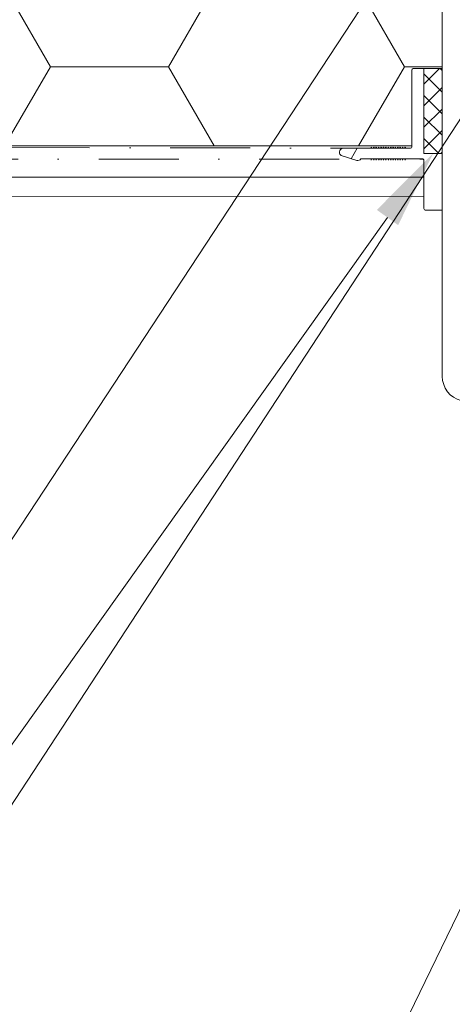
# Model space of a CAD drawing. Header units: millimetres. Extents: x -206567 to 17111, y -22400 to 134443.
# Tile 4 of 22: x -204775 to -204706, y 59936 to 60092. Entities that reach past the tile are written whole.
import ezdxf
from ezdxf.xclip import XClip

# ---------------------------------------------------------------- set-up
doc = ezdxf.new("R2010")
doc.units = ezdxf.units.MM
doc.header["$MEASUREMENT"] = 0
doc.header["$XCLIPFRAME"] = 0
doc.linetypes.add('VÝZTUŽNÁ_SÍŤ', pattern=[25.4, 12.7, -6.35, 0, -6.35])
for name, color, linetype in [('POHLED ZÁPADNÍ_1_DEK_ETICS', 7, 'Continuous'), ('POHLED ZÁPADNÍ_1_DEK_KÓTY', 7, 'Continuous'), ('POHLED ZÁPADNÍ_1_DEK_SLABA', 7, 'Continuous'), ('POHLED ZÁPADNÍ_1_DEK_Výztužná síť', 7, 'Continuous'), ('POHLED ZÁPADNÍ_1_DEK_WinDEK', 7, 'Continuous'), ('POHLED ZÁPADNÍ_1_DEK_ŠRAFY', 7, 'Continuous')]:
    doc.layers.add(name, color=color, linetype=linetype)
doc.linetypes.add('FENCELINE1', pattern='A,0,[1,Detail č.3 ŘEZ OKNEM - NADPRAŽÍ1.Shx,S=0.31246,R=0,X=0,Y=0],-39.37,0', length=39.37)
pattern_1 = [(0, (-356701.612, 36344.685), (28.125, 16.2379762), [18.75, -37.5]), (120, (-356701.612, 36344.685), (-28.125, 16.2379764), [18.75, -37.5]), (60, (-356701.612, 36344.685), (6e-08, 32.4759526), [0, -37.5, 18.75, 0, 0, 0])]

# ---------------------------------------------------------------- blocks, each defined once
blk = doc.blocks.new('Kresba_1_1', base_point=(-208410.27, 58942.63))
at = {"layer": 'POHLED ZÁPADNÍ_1_DEK_KÓTY', "linetype": 'Continuous', "lineweight": 18}
blk.add_hatch(color=6, dxfattribs=at).paths.add_polyline_path([(-204718.47, 60061.88), (-204715.08, 60059.46), (-204709.52, 60070.85)])
at = {"layer": 'POHLED ZÁPADNÍ_1_DEK_ŠRAFY', "linetype": 'Continuous', "lineweight": 18}
h = blk.add_hatch(dxfattribs=at)
h.set_pattern_fill('EPS_0001', color=3, style=0, pattern_type=2)
h.set_pattern_definition(pattern_1)
h.paths.add_polyline_path([(-204878.07, 60072.03), (-204765.16, 60072.04), (-204712.91, 60072.05), (-204712.91, 60084.12, -0.414214), (-204712.71, 60084.32), (-204708.06, 60084.32), (-204708.06, 60100.8, -0.348258), (-204707.68, 60101.29), (-204709.96, 60101.28), (-204718.07, 60101.28), (-204718.07, 60257.1), (-204878.07, 60257.1)])
h = blk.add_hatch(dxfattribs=at)
h.set_pattern_fill('EPS_0001', color=3, style=0, pattern_type=2)
h.set_pattern_definition(pattern_1)
h.paths.add_polyline_path([(-204724.4, 60071, 0.243971), (-204724.15, 60070.52), (-204721.66, 60069.74, 0.343903), (-204720.99, 60069.99), (-204711.27, 60069.99, -0.414214), (-204710.97, 60069.69), (-204710.97, 60062.12, 0.414214), (-204710.67, 60061.82), (-204708.06, 60061.82), (-204708.06, 60070.85), (-204710.97, 60070.85), (-204710.97, 60084.32), (-204712.71, 60084.32, 0.414214), (-204712.91, 60084.12), (-204712.91, 60071.87, -0.414214), (-204713.11, 60071.67), (-204723.82, 60071.67, 0.413986), (-204724.4, 60071.08)])
h = blk.add_hatch(dxfattribs=at)
h.set_pattern_fill('ANSI37_0001', color=3, style=0, pattern_type=2)
h.set_pattern_definition([(225, (90150.5476, 14085.9774), (-1.712524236, 1.712524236), []), (135, (90150.5476, 14085.9774), (1.712524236, 1.712524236), [])])
h.paths.add_polyline_path([(-204710.97, 60084.32), (-204710.97, 60070.85), (-204708.07, 60070.85), (-204708.08, 60084.32)])
at = {"layer": 'POHLED ZÁPADNÍ_1_DEK_ETICS', "color": 9, "linetype": 'FENCELINE1', "lineweight": 18}
blk.add_line((-204710.97, 60067.06), (-204877.78, 60067.06), dxfattribs=at)
at = {"layer": 'POHLED ZÁPADNÍ_1_DEK_KÓTY', "color": 6, "linetype": 'Continuous', "lineweight": 18}
for p, q in [((-204683.53, 60109.48), (-204858.27, 59842.34)), ((-204715.62, 60102.09), (-204854.49, 59890.94)), ((-204716.77, 60060.67), (-204854.48, 59867.56)), ((-204680.99, 60000.75), (-204771.79, 59813.53))]:
    blk.add_line(p, q, dxfattribs=at)
at = {"layer": 'POHLED ZÁPADNÍ_1_DEK_SLABA', "color": 153, "linetype": 'Continuous', "lineweight": 18}
for p, q in [((-204712.91, 60084.12), (-204712.91, 60071.87)), ((-204712.71, 60084.32), (-204710.97, 60084.32)), ((-204710.98, 60084.32), (-204708.06, 60084.32)), ((-204710.97, 60084.32), (-204710.97, 60070.85)), ((-204878.07, 60072.03), (-204712.91, 60072.04)), ((-204765.16, 60072.04), (-204712.91, 60072.05)), ((-204724.4, 60071), (-204724.4, 60071.08)), ((-204713.11, 60071.67), (-204723.82, 60071.67)), ((-204719.43, 60071.67), (-204719.34, 60071.86)), ((-204719.24, 60071.67), (-204719.34, 60071.86)), ((-204719.05, 60071.67), (-204718.95, 60071.86)), ((-204718.85, 60071.67), (-204718.95, 60071.86)), ((-204718.66, 60071.67), (-204718.56, 60071.86)), ((-204718.46, 60071.67), (-204718.56, 60071.86)), ((-204718.27, 60071.67), (-204718.17, 60071.86)), ((-204718.08, 60071.67), (-204718.17, 60071.86)), ((-204717.88, 60071.67), (-204717.79, 60071.86)), ((-204717.69, 60071.67), (-204717.79, 60071.86)), ((-204717.51, 60071.67), (-204717.41, 60071.86)), ((-204717.31, 60071.67), (-204717.41, 60071.86)), ((-204717.12, 60071.67), (-204717.02, 60071.86)), ((-204716.93, 60071.67), (-204717.02, 60071.86)), ((-204716.73, 60071.67), (-204716.63, 60071.86)), ((-204716.54, 60071.67), (-204716.63, 60071.86)), ((-204716.34, 60071.67), (-204716.25, 60071.86)), ((-204716.15, 60071.67), (-204716.25, 60071.86)), ((-204715.96, 60071.67), (-204715.86, 60071.86)), ((-204715.76, 60071.67), (-204715.86, 60071.86)), ((-204715.61, 60071.67), (-204715.52, 60071.86)), ((-204715.42, 60071.67), (-204715.52, 60071.86)), ((-204715.23, 60071.67), (-204715.13, 60071.86)), ((-204715.03, 60071.67), (-204715.13, 60071.86)), ((-204714.84, 60071.67), (-204714.74, 60071.86)), ((-204714.65, 60071.67), (-204714.74, 60071.86)), ((-204714.45, 60071.67), (-204714.36, 60071.86)), ((-204714.26, 60071.67), (-204714.36, 60071.86)), ((-204714.06, 60071.67), (-204713.97, 60071.86)), ((-204713.87, 60071.67), (-204713.97, 60071.86)), ((-204721.66, 60069.74), (-204724.15, 60070.52)), ((-204720.99, 60069.99), (-204711.27, 60069.99)), ((-204719.43, 60069.99), (-204719.34, 60069.8)), ((-204719.24, 60069.99), (-204719.34, 60069.8)), ((-204719.05, 60069.99), (-204718.95, 60069.8)), ((-204718.85, 60069.99), (-204718.95, 60069.8)), ((-204718.66, 60069.99), (-204718.56, 60069.8)), ((-204718.46, 60069.99), (-204718.56, 60069.8)), ((-204718.27, 60069.99), (-204718.17, 60069.8)), ((-204718.08, 60069.99), (-204718.17, 60069.8)), ((-204717.88, 60069.99), (-204717.79, 60069.8)), ((-204717.69, 60069.99), (-204717.79, 60069.8)), ((-204717.51, 60069.99), (-204717.41, 60069.8)), ((-204717.31, 60069.99), (-204717.41, 60069.8)), ((-204717.12, 60069.99), (-204717.02, 60069.8)), ((-204716.93, 60069.99), (-204717.02, 60069.8)), ((-204716.73, 60069.99), (-204716.63, 60069.8)), ((-204716.54, 60069.99), (-204716.63, 60069.8)), ((-204716.34, 60069.99), (-204716.25, 60069.8)), ((-204716.15, 60069.99), (-204716.25, 60069.8)), ((-204715.96, 60069.99), (-204715.86, 60069.8)), ((-204715.76, 60069.99), (-204715.86, 60069.8)), ((-204715.61, 60069.99), (-204715.52, 60069.8)), ((-204715.42, 60069.99), (-204715.52, 60069.8)), ((-204715.23, 60069.99), (-204715.13, 60069.8)), ((-204715.03, 60069.99), (-204715.13, 60069.8)), ((-204714.84, 60069.99), (-204714.74, 60069.8)), ((-204714.65, 60069.99), (-204714.74, 60069.8)), ((-204714.45, 60069.99), (-204714.36, 60069.8)), ((-204714.26, 60069.99), (-204714.36, 60069.8)), ((-204714.06, 60069.99), (-204713.97, 60069.8)), ((-204713.87, 60069.99), (-204713.97, 60069.8)), ((-204708.06, 60070.85), (-204710.97, 60070.85)), ((-204710.97, 60069.69), (-204710.97, 60062.12)), ((-204708.06, 60070.85), (-204708.06, 60061.82)), ((-204876.83, 60064.06), (-204710.97, 60064.03)), ((-204710.67, 60061.82), (-204708.06, 60061.82))]:
    blk.add_line(p, q, dxfattribs=at)
for centre, radius, start, end in [((-204712.71, 60084.12), 0.2, 90, 180), ((-204723.82, 60071.08), 0.581, 90, 180), ((-204713.11, 60071.87), 0.2, 270, 0), ((-204723.82, 60071), 0.581, 180, 234.8428), ((-204721.49, 60070.3), 0.581, 252.5804, 328.4933), ((-204711.27, 60069.69), 0.3, 0, 90), ((-204710.67, 60062.12), 0.3, 180, 270.0002)]:
    blk.add_arc(centre, radius, start, end, dxfattribs=at)
at = {"layer": 'POHLED ZÁPADNÍ_1_DEK_Výztužná síť', "color": 1, "linetype": 'VÝZTUŽNÁ_SÍŤ', "lineweight": 18}
for p, q in [((-204713.11, 60071.67), (-204828.11, 60071.88)), ((-204788.14, 60069.95), (-204711.12, 60069.95))]:
    blk.add_line(p, q, dxfattribs=at)
at = {"layer": 'POHLED ZÁPADNÍ_1_DEK_WinDEK', "color": 7, "linetype": 'Continuous', "lineweight": 18}
blk.add_line((-204708.06, 60035.43), (-204708.06, 60100.8), dxfattribs=at)
blk.add_arc((-204704.06, 60035.43), 4, 180, 255, dxfattribs=at)
at = {"layer": 'POHLED ZÁPADNÍ_1_DEK_ŠRAFY', "color": 3, "linetype": 'Continuous', "lineweight": 18}
blk.add_line((-204708.06, 60070.85), (-204708.06, 60084.32), dxfattribs=at)

msp = doc.modelspace()

# ---------------------------------------------------------------- block references
at = {"color": 9, "linetype": 'Continuous', "lineweight": 13}
ref = msp.add_blockref('Kresba_1_1', (-208410.27, 58942.63), dxfattribs=at)
XClip(ref).set_block_clipping_path([(-206567.14210569, 55861.3404148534), (-203471.9827919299, 63468.7317322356)])

doc.saveas('drawing.dxf')
